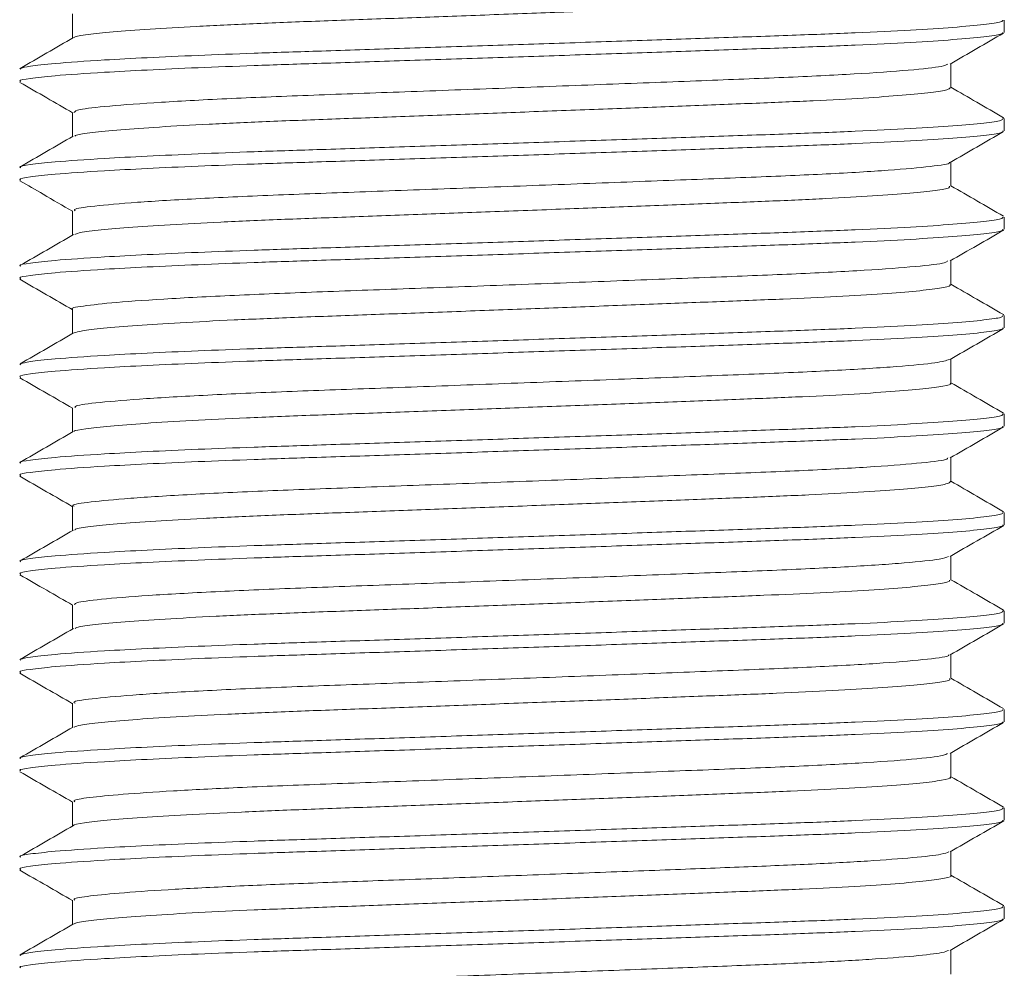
# Model space of a CAD drawing. Header units: millimetres. Extents: x 0 to 210, y 0 to 297.
# Tile 22 of 38: x 69 to 79, y 252 to 261. Entities that reach past the tile are written whole.
import ezdxf

# ---------------------------------------------------------------- set-up
doc = ezdxf.new("R2010")
doc.units = ezdxf.units.MM
doc.linetypes.add('HIDDEN', pattern=[1.905, 1.27, -0.635])
doc.layers.add('FORMAT', color=7, linetype='HIDDEN')

msp = doc.modelspace()

# ---------------------------------------------------------------- linework, layer by layer
at = {"layer": 'FORMAT', "linetype": 'Continuous', "lineweight": 15}
for p, q in [((69.1332, 261.4092), (69.1332, 261.163)), ((78.592, 261.2212), (78.592, 261.3462)), ((78.0507, 260.6589), (78.0507, 260.9044)), ((69.1332, 260.409), (69.1332, 260.1631)), ((78.592, 260.2212), (78.592, 260.3462)), ((78.0507, 259.6591), (78.0507, 259.9044)), ((69.1332, 259.4088), (69.1332, 259.1631)), ((78.592, 259.2212), (78.592, 259.3462)), ((78.0507, 258.659), (78.0507, 258.9044)), ((69.1332, 258.4091), (69.1332, 258.163)), ((78.592, 258.2212), (78.592, 258.3462)), ((78.0507, 257.6588), (78.0507, 257.9044)), ((69.1332, 257.409), (69.1332, 257.1631)), ((78.592, 257.2212), (78.592, 257.3462)), ((78.0507, 256.6591), (78.0507, 256.9044)), ((69.1332, 256.4088), (69.1332, 256.1631)), ((78.592, 256.2212), (78.592, 256.3462)), ((78.0507, 255.6591), (78.0507, 255.9044)), ((69.1332, 255.409), (69.1332, 255.163)), ((78.592, 255.2212), (78.592, 255.3462)), ((78.0507, 254.6588), (78.0507, 254.9044)), ((69.1332, 254.4091), (69.1332, 254.1631)), ((78.592, 254.2212), (78.592, 254.3462)), ((78.0507, 253.659), (78.0507, 253.9044)), ((69.1332, 253.4088), (69.1332, 253.1631)), ((78.592, 253.2212), (78.592, 253.3462)), ((78.0507, 252.6591), (78.0507, 252.9044)), ((69.1332, 252.409), (69.1332, 252.163)), ((78.592, 252.2212), (78.592, 252.3462)), ((78.0507, 251.6588), (78.0507, 251.9044))]:
    msp.add_line(p, q, dxfattribs=at)
at = {"layer": 'FORMAT', "linetype": 'Continuous', "lineweight": 0}
for p, q in [((68.6066, 260.8462), (68.5975, 260.8533)), ((78.5864, 260.3533), (78.5807, 260.3547)), ((78.5864, 258.3533), (78.5802, 258.3548)), ((68.6066, 257.8462), (68.5975, 257.8533)), ((78.5864, 255.3533), (78.5795, 255.3549)), ((68.6066, 254.8462), (68.5975, 254.8533)), ((78.5864, 252.3533), (78.579, 252.355)), ((68.6066, 251.8462), (68.5975, 251.8533))]:
    msp.add_line(p, q, dxfattribs=at)
for points, knots in [([(78.0474, 261.6589), (78.0485, 261.6585), (78.0696, 261.6498), (77.9932, 261.6315), (77.8112, 261.604), (77.4924, 261.5756), (77.07, 261.5479), (76.5433, 261.5208), (75.9381, 261.4966), (75.2604, 261.4705), (74.5417, 261.4431), (73.7894, 261.4147), (73.0382, 261.3869), (72.2959, 261.3595), (71.597, 261.3348), (70.9487, 261.3093), (70.381, 261.2821), (69.9005, 261.2539), (69.5258, 261.2259), (69.2749, 261.1983), (69.152, 261.1798), (69.1518, 261.1699), (69.1518, 261.1684)], [0, 0, 0, 0, 0.00297, 0.057039, 0.112676, 0.166749, 0.22239, 0.276471, 0.332121, 0.38619, 0.441827, 0.495898, 0.551536, 0.605618, 0.661268, 0.715337, 0.770973, 0.825042, 0.880678, 0.934759, 0.99041, 1, 1, 1, 1]), ([(68.6053, 260.8551), (68.6302, 260.8627), (68.6826, 260.8786), (68.9575, 260.9074), (69.369, 260.9365), (69.8819, 260.9641), (70.3935, 260.9871), (70.9728, 261.0095), (71.6394, 261.031), (72.4012, 261.0556), (73.234, 261.083), (74.0845, 261.1113), (74.9135, 261.1392), (75.7124, 261.1666), (76.4441, 261.1914), (77.1011, 261.2167), (77.6525, 261.244), (78.0943, 261.2722), (78.3999, 261.3002), (78.5721, 261.3253), (78.5758, 261.3399), (78.5774, 261.3462)], [0, 0, 0, 0, 0.050052, 0.105581, 0.174524, 0.220004, 0.266407, 0.311887, 0.35829, 0.412252, 0.467779, 0.521743, 0.577271, 0.631244, 0.686783, 0.740745, 0.796272, 0.850235, 0.905761, 0.959734, 1, 1, 1, 1]), ([(68.6066, 260.7212), (68.6023, 260.7236), (68.5827, 260.7345), (68.6909, 260.7529), (68.9524, 260.7825), (69.3699, 260.8115), (69.8817, 260.8391), (70.3936, 260.8621), (70.9728, 260.8845), (71.6394, 260.906), (72.4012, 260.9306), (73.234, 260.958), (74.0845, 260.9863), (74.9135, 261.0142), (75.7124, 261.0416), (76.4441, 261.0664), (77.1011, 261.0917), (77.6525, 261.119), (78.0943, 261.1472), (78.3999, 261.1752), (78.5721, 261.2003), (78.5758, 261.2149), (78.5774, 261.2212)], [0, 0, 0, 0, 0.014985, 0.067933, 0.122416, 0.190062, 0.234686, 0.280215, 0.32484, 0.370369, 0.423315, 0.477797, 0.530745, 0.585229, 0.638185, 0.692678, 0.745625, 0.800107, 0.853054, 0.907535, 0.960492, 1, 1, 1, 1]), ([(78.0182, 260.8995), (78.0042, 260.8916), (77.9692, 260.8717), (77.6472, 260.8371), (77.1046, 260.7988), (76.381, 260.7631), (75.5234, 260.7308), (74.5577, 260.6935), (73.5271, 260.655), (72.51, 260.6171), (71.5616, 260.5838), (70.7143, 260.5495), (70.0015, 260.5114), (69.4822, 260.4728), (69.1779, 260.4382), (69.1568, 260.418), (69.1473, 260.4089)], [0, 0, 0, 0, 0.049783, 0.125079, 0.200418, 0.273825, 0.345502, 0.41982, 0.495378, 0.570165, 0.64232, 0.715007, 0.79006, 0.86555, 0.939476, 1, 1, 1, 1]), ([(78.0408, 260.6587), (78.0365, 260.6517), (78.027, 260.6362), (77.8599, 260.6102), (77.5763, 260.5822), (77.1726, 260.554), (76.6722, 260.5268), (76.0789, 260.5018), (75.4207, 260.4767), (74.7044, 260.4492), (73.9631, 260.4213), (73.2044, 260.393), (72.4635, 260.3657), (71.748, 260.3399), (71.0911, 260.3155), (70.4997, 260.2882), (70.0016, 260.2604), (69.5995, 260.232), (69.3212, 260.2045), (69.1693, 260.183), (69.1597, 260.171), (69.1567, 260.1672)], [0, 0, 0, 0, 0.045174, 0.099103, 0.154596, 0.208535, 0.264039, 0.317977, 0.373479, 0.427409, 0.482901, 0.53684, 0.592342, 0.646281, 0.701785, 0.755715, 0.811207, 0.865144, 0.920645, 0.974585, 1, 1, 1, 1]), ([(68.6066, 259.8462), (68.6023, 259.8486), (68.5827, 259.8595), (68.6909, 259.8779), (68.9524, 259.9075), (69.3699, 259.9365), (69.8817, 259.9641), (70.3936, 259.9871), (70.9728, 260.0095), (71.6394, 260.031), (72.4012, 260.0556), (73.234, 260.083), (74.0845, 260.1113), (74.9135, 260.1392), (75.7124, 260.1666), (76.4441, 260.1914), (77.1011, 260.2167), (77.6525, 260.244), (78.0943, 260.2722), (78.3999, 260.3002), (78.5721, 260.3253), (78.5758, 260.3399), (78.5774, 260.3462)], [0, 0, 0, 0, 0.014985, 0.067933, 0.122416, 0.190062, 0.234686, 0.280215, 0.32484, 0.370369, 0.423315, 0.477797, 0.530745, 0.585229, 0.638185, 0.692678, 0.745625, 0.800107, 0.853054, 0.907535, 0.960492, 1, 1, 1, 1]), ([(68.6066, 259.7212), (68.6023, 259.7236), (68.5827, 259.7345), (68.6909, 259.7529), (68.9524, 259.7825), (69.3699, 259.8115), (69.8817, 259.8391), (70.3936, 259.8621), (70.9728, 259.8845), (71.6394, 259.906), (72.4012, 259.9306), (73.234, 259.958), (74.0845, 259.9863), (74.9135, 260.0142), (75.7124, 260.0416), (76.4441, 260.0664), (77.1011, 260.0917), (77.6525, 260.119), (78.0943, 260.1472), (78.3999, 260.1752), (78.5721, 260.2003), (78.5758, 260.2149), (78.5774, 260.2212)], [0, 0, 0, 0, 0.014985, 0.067933, 0.122416, 0.190062, 0.234686, 0.280215, 0.32484, 0.370369, 0.423315, 0.477797, 0.530745, 0.585229, 0.638185, 0.692678, 0.745625, 0.800107, 0.853054, 0.907535, 0.960492, 1, 1, 1, 1]), ([(78.0335, 259.8998), (78.0347, 259.8987), (78.0491, 259.8863), (77.8603, 259.8595), (77.4514, 259.8211), (76.8197, 259.7832), (76.0387, 259.7501), (75.1319, 259.7156), (74.1311, 259.6775), (73.0961, 259.639), (72.1036, 259.6024), (71.1934, 259.5703), (70.3985, 259.5337), (69.7557, 259.4953), (69.3331, 259.457), (69.1324, 259.4293), (69.1538, 259.4132), (69.1601, 259.4084)], [0, 0, 0, 0, 0.006889, 0.081211, 0.156744, 0.231478, 0.303566, 0.376272, 0.451318, 0.526771, 0.600633, 0.672174, 0.746039, 0.821492, 0.896537, 0.969239, 1, 1, 1, 1]), ([(78.036, 259.6589), (78.0377, 259.6539), (78.0422, 259.6404), (77.9083, 259.6166), (77.6502, 259.5884), (77.2744, 259.5604), (76.7914, 259.5328), (76.2217, 259.5072), (75.5719, 259.4826), (74.8721, 259.4556), (74.1294, 259.4275), (73.3781, 259.3994), (72.6261, 259.3717), (71.9081, 259.3455), (71.2316, 259.3212), (70.628, 259.2945), (70.104, 259.2666), (69.682, 259.2385), (69.3726, 259.2106), (69.1895, 259.1869), (69.1645, 259.1731), (69.1546, 259.1676)], [0, 0, 0, 0, 0.032666, 0.088166, 0.142102, 0.197601, 0.25155, 0.307064, 0.361002, 0.416504, 0.47044, 0.525939, 0.579888, 0.635402, 0.689341, 0.744846, 0.798782, 0.854282, 0.90823, 0.963743, 1, 1, 1, 1]), ([(68.6066, 258.8462), (68.6023, 258.8486), (68.5827, 258.8595), (68.6909, 258.8779), (68.9524, 258.9075), (69.3699, 258.9365), (69.8817, 258.9641), (70.3936, 258.9871), (70.9728, 259.0095), (71.6394, 259.031), (72.4012, 259.0556), (73.234, 259.083), (74.0845, 259.1113), (74.9135, 259.1392), (75.7124, 259.1666), (76.4441, 259.1914), (77.1011, 259.2167), (77.6525, 259.244), (78.0943, 259.2722), (78.3999, 259.3002), (78.5721, 259.3253), (78.5758, 259.3399), (78.5774, 259.3462)], [0, 0, 0, 0, 0.014985, 0.067933, 0.122416, 0.190062, 0.234686, 0.280215, 0.32484, 0.370369, 0.423315, 0.477797, 0.530745, 0.585229, 0.638185, 0.692678, 0.745625, 0.800107, 0.853054, 0.907535, 0.960492, 1, 1, 1, 1]), ([(68.6066, 258.7212), (68.6023, 258.7236), (68.5827, 258.7345), (68.6909, 258.7529), (68.9524, 258.7825), (69.3699, 258.8115), (69.8817, 258.8391), (70.3936, 258.8621), (70.9728, 258.8845), (71.6394, 258.906), (72.4012, 258.9306), (73.234, 258.958), (74.0845, 258.9863), (74.9135, 259.0142), (75.7124, 259.0416), (76.4441, 259.0664), (77.1011, 259.0917), (77.6525, 259.119), (78.0943, 259.1472), (78.3999, 259.1752), (78.5721, 259.2003), (78.5758, 259.2149), (78.5774, 259.2212)], [0, 0, 0, 0, 0.014985, 0.067933, 0.122416, 0.190062, 0.234686, 0.280215, 0.32484, 0.370369, 0.423315, 0.477797, 0.530745, 0.585229, 0.638185, 0.692678, 0.745625, 0.800107, 0.853054, 0.907535, 0.960492, 1, 1, 1, 1]), ([(78.016, 258.9), (78.0107, 258.8939), (77.9953, 258.8761), (77.7164, 258.8435), (77.2089, 258.8051), (76.5103, 258.7686), (75.6734, 258.7365), (74.7233, 258.6999), (73.6984, 258.6613), (72.6735, 258.6232), (71.7117, 258.5889), (70.8449, 258.5556), (70.1098, 258.5177), (69.545, 258.4792), (69.2282, 258.4417), (69.0974, 258.4208), (69.1337, 258.4092), (69.134, 258.4091)], [0, 0, 0, 0, 0.038719, 0.113748, 0.189153, 0.262941, 0.334446, 0.40831, 0.483733, 0.558719, 0.631338, 0.703432, 0.778156, 0.853647, 0.927897, 0.99951, 1, 1, 1, 1]), ([(78.0354, 258.6588), (78.0395, 258.6556), (78.0543, 258.6443), (77.9476, 258.6227), (77.7214, 258.5949), (77.3667, 258.5665), (76.9107, 258.539), (76.355, 258.5126), (75.7264, 258.4885), (75.0311, 258.4617), (74.3014, 258.434), (73.5449, 258.4056), (72.7965, 258.378), (72.0638, 258.351), (71.381, 258.327), (70.7552, 258.3006), (70.2155, 258.2731), (69.7664, 258.2447), (69.433, 258.2169), (69.2136, 258.191), (69.1707, 258.1757), (69.1506, 258.1685)], [0, 0, 0, 0, 0.0208191, 0.0748704, 0.1304888, 0.1845472, 0.2401731, 0.2942354, 0.3498662, 0.4039176, 0.4595363, 0.513593, 0.5692169, 0.6232799, 0.6789116, 0.7329631, 0.788582, 0.8426366, 0.8982583, 0.9523219, 1, 1, 1, 1]), ([(68.6052, 257.8551), (68.6301, 257.8627), (68.6825, 257.8786), (68.9575, 257.9074), (69.369, 257.9365), (69.8819, 257.9641), (70.3935, 257.9871), (70.9728, 258.0095), (71.6394, 258.031), (72.4012, 258.0556), (73.234, 258.083), (74.0845, 258.1113), (74.9135, 258.1392), (75.7124, 258.1666), (76.4441, 258.1914), (77.1011, 258.2167), (77.6525, 258.244), (78.0943, 258.2722), (78.3999, 258.3002), (78.5721, 258.3253), (78.5758, 258.3399), (78.5774, 258.3462)], [0, 0, 0, 0, 0.050117, 0.105642, 0.174581, 0.220058, 0.266457, 0.311934, 0.358334, 0.412293, 0.467815, 0.521776, 0.577301, 0.63127, 0.686804, 0.740763, 0.796286, 0.850245, 0.905768, 0.959737, 1, 1, 1, 1]), ([(68.6066, 257.7212), (68.6023, 257.7236), (68.5827, 257.7345), (68.6909, 257.7529), (68.9524, 257.7825), (69.3699, 257.8115), (69.8817, 257.8391), (70.3936, 257.8621), (70.9728, 257.8845), (71.6394, 257.906), (72.4012, 257.9306), (73.234, 257.958), (74.0845, 257.9863), (74.9135, 258.0142), (75.7124, 258.0416), (76.4441, 258.0664), (77.1011, 258.0917), (77.6525, 258.119), (78.0943, 258.1472), (78.3999, 258.1752), (78.5721, 258.2003), (78.5758, 258.2149), (78.5774, 258.2212)], [0, 0, 0, 0, 0.014985, 0.067933, 0.122416, 0.190062, 0.234686, 0.280215, 0.32484, 0.370369, 0.423315, 0.477797, 0.530745, 0.585229, 0.638185, 0.692678, 0.745625, 0.800107, 0.853054, 0.907535, 0.960492, 1, 1, 1, 1]), ([(78.0354, 257.8998), (78.0005, 257.8886), (77.9272, 257.8653), (77.5296, 257.8274), (76.9365, 257.7894), (76.1762, 257.7551), (75.2886, 257.7217), (74.3007, 257.6838), (73.2657, 257.6453), (72.2627, 257.6081), (71.3368, 257.5758), (70.5203, 257.54), (69.8487, 257.5016), (69.387, 257.4632), (69.1491, 257.4327), (69.1568, 257.4151), (69.1596, 257.4087)], [0, 0, 0, 0, 0.068776, 0.144278, 0.219313, 0.291952, 0.364156, 0.438976, 0.514534, 0.588821, 0.660484, 0.733939, 0.809297, 0.884581, 0.957822, 1, 1, 1, 1]), ([(78.0435, 257.6588), (78.0458, 257.6577), (78.0658, 257.6482), (77.982, 257.629), (77.7841, 257.6012), (77.4575, 257.573), (77.0208, 257.5451), (76.49, 257.5184), (75.8719, 257.4941), (75.1949, 257.468), (74.4661, 257.4402), (73.7191, 257.4121), (72.9616, 257.384), (72.2287, 257.357), (71.528, 257.3324), (70.8922, 257.3068), (70.3275, 257.2792), (69.8611, 257.2512), (69.4936, 257.223), (69.2579, 257.1957), (69.1437, 257.1779), (69.1478, 257.1683), (69.1483, 257.1671)], [0, 0, 0, 0, 0.0072973, 0.0627888, 0.1167125, 0.1721993, 0.2261344, 0.2816339, 0.3355632, 0.3910568, 0.4449804, 0.5004672, 0.5544015, 0.6099, 0.6638311, 0.7193265, 0.7732501, 0.8287369, 0.8826701, 0.9381673, 0.9920999, 1, 1, 1, 1]), ([(68.6066, 256.8462), (68.6023, 256.8486), (68.5827, 256.8595), (68.6909, 256.8779), (68.9524, 256.9075), (69.3699, 256.9365), (69.8817, 256.9641), (70.3936, 256.9871), (70.9728, 257.0095), (71.6394, 257.031), (72.4012, 257.0556), (73.234, 257.083), (74.0845, 257.1113), (74.9135, 257.1392), (75.7124, 257.1666), (76.4441, 257.1914), (77.1011, 257.2167), (77.6525, 257.244), (78.0943, 257.2722), (78.3999, 257.3002), (78.5721, 257.3253), (78.5758, 257.3399), (78.5774, 257.3462)], [0, 0, 0, 0, 0.014985, 0.067933, 0.122416, 0.190062, 0.234686, 0.280215, 0.32484, 0.370369, 0.423315, 0.477797, 0.530745, 0.585229, 0.638185, 0.692678, 0.745625, 0.800107, 0.853054, 0.907535, 0.960492, 1, 1, 1, 1]), ([(68.6066, 256.7212), (68.6023, 256.7236), (68.5827, 256.7345), (68.6909, 256.7529), (68.9524, 256.7825), (69.3699, 256.8115), (69.8817, 256.8391), (70.3936, 256.8621), (70.9728, 256.8845), (71.6394, 256.906), (72.4012, 256.9306), (73.234, 256.958), (74.0845, 256.9863), (74.9135, 257.0142), (75.7124, 257.0416), (76.4441, 257.0664), (77.1011, 257.0917), (77.6525, 257.119), (78.0943, 257.1472), (78.3999, 257.1752), (78.5721, 257.2003), (78.5758, 257.2149), (78.5774, 257.2212)], [0, 0, 0, 0, 0.014985, 0.067933, 0.122416, 0.190062, 0.234686, 0.280215, 0.32484, 0.370369, 0.423315, 0.477797, 0.530745, 0.585229, 0.638185, 0.692678, 0.745625, 0.800107, 0.853054, 0.907535, 0.960492, 1, 1, 1, 1]), ([(78.0178, 256.8995), (78.0177, 256.8956), (78.0172, 256.8801), (77.7785, 256.8498), (77.3085, 256.8114), (76.6358, 256.7742), (75.8203, 256.742), (74.8868, 256.7061), (73.8697, 256.6677), (72.8391, 256.6294), (71.8645, 256.5941), (70.98, 256.5615), (70.2203, 256.5241), (69.624, 256.4856), (69.2641, 256.4477), (69.1104, 256.4242), (69.1444, 256.4107), (69.1496, 256.4086)], [0, 0, 0, 0, 0.025457, 0.100267, 0.175786, 0.250007, 0.321621, 0.395084, 0.470421, 0.545654, 0.618819, 0.690575, 0.765019, 0.840558, 0.915183, 0.987121, 1, 1, 1, 1]), ([(78.0468, 256.6591), (78.0384, 256.6512), (78.0208, 256.6345), (77.8386, 256.6076), (77.5401, 256.5793), (77.1297, 256.5514), (76.6153, 256.5241), (76.0198, 256.4996), (75.3496, 256.4739), (74.6358, 256.4466), (73.8858, 256.4184), (73.1342, 256.3904), (72.3887, 256.3629), (71.6839, 256.3378), (71.0273, 256.3128), (70.4491, 256.2856), (69.9559, 256.2575), (69.5678, 256.2294), (69.2995, 256.2017), (69.1614, 256.1816), (69.1563, 256.1704), (69.1551, 256.1676)], [0, 0, 0, 0, 0.0502735, 0.1057911, 0.159747, 0.2152669, 0.2692321, 0.324763, 0.3787158, 0.4342332, 0.4881868, 0.5437043, 0.5976696, 0.6532006, 0.7071533, 0.7626708, 0.8166228, 0.8721387, 0.9261039, 0.9816347, 1, 1, 1, 1]), ([(68.6066, 255.8462), (68.6023, 255.8486), (68.5827, 255.8595), (68.6909, 255.8779), (68.9524, 255.9075), (69.3699, 255.9365), (69.8817, 255.9641), (70.3936, 255.9871), (70.9728, 256.0095), (71.6394, 256.031), (72.4012, 256.0556), (73.234, 256.083), (74.0845, 256.1113), (74.9135, 256.1392), (75.7124, 256.1666), (76.4441, 256.1914), (77.1011, 256.2167), (77.6525, 256.244), (78.0943, 256.2722), (78.3999, 256.3002), (78.5721, 256.3253), (78.5758, 256.3399), (78.5774, 256.3462)], [0, 0, 0, 0, 0.014985, 0.067933, 0.122416, 0.190062, 0.234686, 0.280215, 0.32484, 0.370369, 0.423315, 0.477797, 0.530745, 0.585229, 0.638185, 0.692678, 0.745625, 0.800107, 0.853054, 0.907535, 0.960492, 1, 1, 1, 1]), ([(68.6066, 255.7212), (68.6023, 255.7236), (68.5827, 255.7345), (68.6909, 255.7529), (68.9524, 255.7825), (69.3699, 255.8115), (69.8817, 255.8391), (70.3936, 255.8621), (70.9728, 255.8845), (71.6394, 255.906), (72.4012, 255.9306), (73.234, 255.958), (74.0845, 255.9863), (74.9135, 256.0142), (75.7124, 256.0416), (76.4441, 256.0664), (77.1011, 256.0917), (77.6525, 256.119), (78.0943, 256.1472), (78.3999, 256.1752), (78.5721, 256.2003), (78.5758, 256.2149), (78.5774, 256.2212)], [0, 0, 0, 0, 0.014985, 0.067933, 0.122416, 0.190062, 0.234686, 0.280215, 0.32484, 0.370369, 0.423315, 0.477797, 0.530745, 0.585229, 0.638185, 0.692678, 0.745625, 0.800107, 0.853054, 0.907535, 0.960492, 1, 1, 1, 1]), ([(78.0245, 255.9001), (78.004, 255.891), (77.9567, 255.8697), (77.6082, 255.8338), (77.0474, 255.7955), (76.3109, 255.7603), (75.4427, 255.7277), (74.469, 255.6902), (73.4363, 255.6516), (72.4238, 255.6139), (71.483, 255.5811), (70.6461, 255.5462), (69.9471, 255.508), (69.4475, 255.4695), (69.1676, 255.4363), (69.1575, 255.417), (69.1533, 255.4089)], [0, 0, 0, 0, 0.057502, 0.1328038, 0.2079715, 0.281046, 0.3527807, 0.4272066, 0.5026985, 0.5772468, 0.649106, 0.7219928, 0.7970862, 0.8724384, 0.9460615, 1, 1, 1, 1]), ([(78.0369, 255.6589), (78.0365, 255.6529), (78.0358, 255.6386), (77.8875, 255.6137), (77.6197, 255.5858), (77.2297, 255.5575), (76.7415, 255.5303), (76.1586, 255.5048), (75.5083, 255.4801), (74.7976, 255.4527), (74.0591, 255.4249), (73.3006, 255.3965), (72.5571, 255.3691), (71.8363, 255.343), (71.1718, 255.3188), (70.5702, 255.2917), (70.0601, 255.264), (69.6444, 255.2356), (69.3504, 255.208), (69.1824, 255.1855), (69.165, 255.1729), (69.1588, 255.1684)], [0, 0, 0, 0, 0.038697, 0.092738, 0.148346, 0.202396, 0.258014, 0.312065, 0.367683, 0.421724, 0.477332, 0.531381, 0.586998, 0.641049, 0.696669, 0.75071, 0.806318, 0.860366, 0.915981, 0.970033, 1, 1, 1, 1]), ([(68.6049, 254.855), (68.6299, 254.8626), (68.6823, 254.8786), (68.9574, 254.9074), (69.369, 254.9365), (69.8819, 254.9641), (70.3935, 254.9871), (70.9728, 255.0095), (71.6394, 255.031), (72.4012, 255.0556), (73.234, 255.083), (74.0845, 255.1113), (74.9135, 255.1392), (75.7124, 255.1666), (76.4441, 255.1914), (77.1011, 255.2167), (77.6525, 255.244), (78.0943, 255.2722), (78.3999, 255.3002), (78.5721, 255.3253), (78.5758, 255.3399), (78.5774, 255.3462)], [0, 0, 0, 0, 0.050244, 0.105761, 0.174691, 0.220162, 0.266555, 0.312026, 0.35842, 0.412371, 0.467886, 0.521839, 0.577357, 0.631319, 0.686846, 0.740797, 0.796314, 0.850265, 0.90578, 0.959742, 1, 1, 1, 1]), ([(68.6066, 254.7212), (68.6023, 254.7236), (68.5827, 254.7345), (68.6909, 254.7529), (68.9524, 254.7825), (69.3699, 254.8115), (69.8817, 254.8391), (70.3936, 254.8621), (70.9728, 254.8845), (71.6394, 254.906), (72.4012, 254.9306), (73.234, 254.958), (74.0845, 254.9863), (74.9135, 255.0142), (75.7124, 255.0416), (76.4441, 255.0664), (77.1011, 255.0917), (77.6525, 255.119), (78.0943, 255.1472), (78.3999, 255.1752), (78.5721, 255.2003), (78.5758, 255.2149), (78.5774, 255.2212)], [0, 0, 0, 0, 0.014985, 0.067933, 0.122416, 0.190062, 0.234686, 0.280215, 0.32484, 0.370369, 0.423315, 0.477797, 0.530745, 0.585229, 0.638185, 0.692678, 0.745625, 0.800107, 0.853054, 0.907535, 0.960492, 1, 1, 1, 1]), ([(78.0265, 254.8995), (78.028, 254.8975), (78.0382, 254.8841), (77.8338, 254.8562), (77.4032, 254.8178), (76.7571, 254.7801), (75.9639, 254.7473), (75.0477, 254.7124), (74.0407, 254.6741), (73.0066, 254.6356), (72.0201, 254.5995), (71.1185, 254.5673), (70.3355, 254.5304), (69.7085, 254.4919), (69.3075, 254.4538), (69.1246, 254.4276), (69.1512, 254.4125), (69.1578, 254.4087)], [0, 0, 0, 0, 0.0130033, 0.0875716, 0.1631786, 0.2378116, 0.3097479, 0.3827902, 0.4580157, 0.5334708, 0.6071665, 0.6787935, 0.7529353, 0.8284975, 0.9034742, 0.97595, 1, 1, 1, 1]), ([(78.0354, 254.6586), (78.0387, 254.6548), (78.0492, 254.6425), (77.9319, 254.6201), (77.6905, 254.592), (77.3284, 254.5639), (76.8582, 254.5362), (76.2993, 254.5103), (75.6581, 254.4859), (74.9643, 254.4591), (74.2251, 254.4311), (73.4746, 254.403), (72.7205, 254.3752), (71.9979, 254.3487), (71.3141, 254.3245), (70.7011, 254.298), (70.1653, 254.2702), (69.7303, 254.2421), (69.4051, 254.2141), (69.2004, 254.1888), (69.1648, 254.1738), (69.149, 254.1671)], [0, 0, 0, 0, 0.024994, 0.080465, 0.134371, 0.18984, 0.24376, 0.299243, 0.353153, 0.408627, 0.462534, 0.518003, 0.571923, 0.627406, 0.681317, 0.736793, 0.7907, 0.84617, 0.900089, 0.955571, 1, 1, 1, 1]), ([(68.6066, 253.8462), (68.6023, 253.8486), (68.5827, 253.8595), (68.6909, 253.8779), (68.9524, 253.9075), (69.3699, 253.9365), (69.8817, 253.9641), (70.3936, 253.9871), (70.9728, 254.0095), (71.6394, 254.031), (72.4012, 254.0556), (73.234, 254.083), (74.0845, 254.1113), (74.9135, 254.1392), (75.7124, 254.1666), (76.4441, 254.1914), (77.1011, 254.2167), (77.6525, 254.244), (78.0943, 254.2722), (78.3999, 254.3002), (78.5721, 254.3253), (78.5758, 254.3399), (78.5774, 254.3462)], [0, 0, 0, 0, 0.014985, 0.067933, 0.122416, 0.190062, 0.234686, 0.280215, 0.32484, 0.370369, 0.423315, 0.477797, 0.530745, 0.585229, 0.638185, 0.692678, 0.745625, 0.800107, 0.853054, 0.907535, 0.960492, 1, 1, 1, 1]), ([(68.6066, 253.7212), (68.6023, 253.7236), (68.5827, 253.7345), (68.6909, 253.7529), (68.9524, 253.7825), (69.3699, 253.8115), (69.8817, 253.8391), (70.3936, 253.8621), (70.9728, 253.8845), (71.6394, 253.906), (72.4012, 253.9306), (73.234, 253.958), (74.0845, 253.9863), (74.9135, 254.0142), (75.7124, 254.0416), (76.4441, 254.0664), (77.1011, 254.0917), (77.6525, 254.119), (78.0943, 254.1472), (78.3999, 254.1752), (78.5721, 254.2003), (78.5758, 254.2149), (78.5774, 254.2212)], [0, 0, 0, 0, 0.014985, 0.067933, 0.122416, 0.190062, 0.234686, 0.280215, 0.32484, 0.370369, 0.423315, 0.477797, 0.530745, 0.585229, 0.638185, 0.692678, 0.745625, 0.800107, 0.853054, 0.907535, 0.960492, 1, 1, 1, 1]), ([(78.0162, 253.8996), (78.0068, 253.8926), (77.9814, 253.8738), (77.6804, 253.8401), (77.1542, 253.8018), (76.4421, 253.7657), (75.5941, 253.7335), (74.6357, 253.6965), (73.6075, 253.658), (72.5865, 253.62), (71.6318, 253.5862), (70.8075, 253.5537), (70.1315, 253.5187), (69.6179, 253.4843), (69.287, 253.4508), (69.1316, 253.4267), (69.1492, 253.4126), (69.1543, 253.4085)], [0, 0, 0, 0, 0.044251, 0.119412, 0.194773, 0.268348, 0.339906, 0.414001, 0.489487, 0.564358, 0.636705, 0.70909, 0.775623, 0.842802, 0.909208, 0.973514, 1, 1, 1, 1]), ([(78.0385, 253.6589), (78.0422, 253.6568), (78.0607, 253.6465), (77.9675, 253.6262), (77.7582, 253.5985), (77.4177, 253.5701), (76.9747, 253.5425), (76.4303, 253.5158), (75.8107, 253.4918), (75.1221, 253.4651), (74.3965, 253.4376), (73.6414, 253.4092), (72.8916, 253.3815), (72.1549, 253.3543), (71.4654, 253.3301), (70.8306, 253.304), (70.2794, 253.2766), (69.8188, 253.2483), (69.465, 253.2205), (69.2409, 253.1929), (69.1362, 253.1766), (69.1419, 253.1679), (69.1419, 253.1678)], [0, 0, 0, 0, 0.0138572, 0.0678295, 0.1233666, 0.1773448, 0.232888, 0.2868717, 0.3424216, 0.396394, 0.4519314, 0.5059077, 0.5614488, 0.615433, 0.6709836, 0.7249559, 0.7804933, 0.8344675, 0.8900063, 0.9439909, 0.9995417, 1, 1, 1, 1]), ([(68.6066, 252.8462), (68.6023, 252.8486), (68.5827, 252.8595), (68.6909, 252.8779), (68.9524, 252.9075), (69.3699, 252.9365), (69.8817, 252.9641), (70.3936, 252.9871), (70.9728, 253.0095), (71.6394, 253.031), (72.4012, 253.0556), (73.234, 253.083), (74.0845, 253.1113), (74.9135, 253.1392), (75.7124, 253.1666), (76.4441, 253.1914), (77.1011, 253.2167), (77.6525, 253.244), (78.0943, 253.2722), (78.3999, 253.3002), (78.5721, 253.3253), (78.5758, 253.3399), (78.5774, 253.3462)], [0, 0, 0, 0, 0.014985, 0.067933, 0.122416, 0.190062, 0.234686, 0.280215, 0.32484, 0.370369, 0.423315, 0.477797, 0.530745, 0.585229, 0.638185, 0.692678, 0.745625, 0.800107, 0.853054, 0.907535, 0.960492, 1, 1, 1, 1]), ([(68.6066, 252.7212), (68.6023, 252.7236), (68.5827, 252.7345), (68.6909, 252.7529), (68.9524, 252.7825), (69.3699, 252.8115), (69.8817, 252.8391), (70.3936, 252.8621), (70.9728, 252.8845), (71.6394, 252.906), (72.4012, 252.9306), (73.234, 252.958), (74.0845, 252.9863), (74.9135, 253.0142), (75.7124, 253.0416), (76.4441, 253.0664), (77.1011, 253.0917), (77.6525, 253.119), (78.0943, 253.1472), (78.3999, 253.1752), (78.5721, 253.2003), (78.5758, 253.2149), (78.5774, 253.2212)], [0, 0, 0, 0, 0.014985, 0.067933, 0.122416, 0.190062, 0.234686, 0.280215, 0.32484, 0.370369, 0.423315, 0.477797, 0.530745, 0.585229, 0.638185, 0.692678, 0.745625, 0.800107, 0.853054, 0.907535, 0.960492, 1, 1, 1, 1]), ([(78.0286, 252.9001), (78.0107, 252.8919), (77.9694, 252.8731), (77.6871, 252.8412), (77.2312, 252.807), (76.627, 252.7742), (75.9107, 252.7454), (75.099, 252.7143), (74.2102, 252.6805), (73.2895, 252.6462), (72.3942, 252.613), (71.5594, 252.5836), (70.8034, 252.5533), (70.1493, 252.5197), (69.6311, 252.4854), (69.2943, 252.4518), (69.134, 252.4273), (69.1498, 252.413), (69.1546, 252.4087)], [0, 0, 0, 0, 0.051348, 0.118178, 0.185209, 0.251034, 0.314633, 0.379479, 0.446131, 0.513229, 0.579357, 0.643251, 0.707663, 0.774098, 0.841221, 0.907613, 0.971946, 1, 1, 1, 1]), ([(78.0497, 252.6591), (78.05, 252.659), (78.0715, 252.6504), (77.9977, 252.6325), (77.8177, 252.6047), (77.5052, 252.5766), (77.0821, 252.5486), (76.5629, 252.5217), (75.9544, 252.4972), (75.2846, 252.4714), (74.5604, 252.4438), (73.8154, 252.4157), (73.0572, 252.3876), (72.3209, 252.3604), (71.6141, 252.3354), (70.9697, 252.3103), (70.3943, 252.2828), (69.9152, 252.2548), (69.5339, 252.2266), (69.2816, 252.1992), (69.1548, 252.1803), (69.1539, 252.1701), (69.1537, 252.1682)], [0, 0, 0, 0, 0.0009273, 0.0565279, 0.1105564, 0.1661511, 0.2201906, 0.2757973, 0.3298326, 0.3854352, 0.4394636, 0.4950582, 0.5490967, 0.6047023, 0.6587392, 0.7143435, 0.7683719, 0.8239665, 0.8780037, 0.9336079, 0.9876461, 1, 1, 1, 1]), ([(68.6046, 251.855), (68.6296, 251.8626), (68.6821, 251.8786), (68.9574, 251.9074), (69.369, 251.9365), (69.8819, 251.9641), (70.3935, 251.9871), (70.9728, 252.0095), (71.6394, 252.031), (72.4012, 252.0556), (73.234, 252.083), (74.0845, 252.1113), (74.9135, 252.1392), (75.7124, 252.1666), (76.4441, 252.1914), (77.1011, 252.2167), (77.6525, 252.244), (78.0943, 252.2722), (78.3999, 252.3002), (78.5721, 252.3253), (78.5758, 252.3399), (78.5774, 252.3462)], [0, 0, 0, 0, 0.050421, 0.105928, 0.174845, 0.220307, 0.266692, 0.312154, 0.358539, 0.41248, 0.467985, 0.521929, 0.577436, 0.631387, 0.686904, 0.740846, 0.796352, 0.850293, 0.905798, 0.95975, 1, 1, 1, 1]), ([(68.6066, 251.7212), (68.6023, 251.7236), (68.5827, 251.7345), (68.6909, 251.7529), (68.9524, 251.7825), (69.3699, 251.8115), (69.8817, 251.8391), (70.3936, 251.8621), (70.9728, 251.8845), (71.6394, 251.906), (72.4012, 251.9306), (73.234, 251.958), (74.0845, 251.9863), (74.9135, 252.0142), (75.7124, 252.0416), (76.4441, 252.0664), (77.1011, 252.0917), (77.6525, 252.119), (78.0943, 252.1472), (78.3999, 252.1752), (78.5721, 252.2003), (78.5758, 252.2149), (78.5774, 252.2212)], [0, 0, 0, 0, 0.014985, 0.067933, 0.122416, 0.190062, 0.234686, 0.280215, 0.32484, 0.370369, 0.423315, 0.477797, 0.530745, 0.585229, 0.638185, 0.692678, 0.745625, 0.800107, 0.853054, 0.907535, 0.960492, 1, 1, 1, 1]), ([(78.0256, 251.8996), (78.0098, 251.8919), (77.9721, 251.8736), (77.6982, 251.8422), (77.2475, 251.808), (76.647, 251.7752), (75.9339, 251.7463), (75.1248, 251.7153), (74.2379, 251.6815), (73.3173, 251.6472), (72.4205, 251.6139), (71.5836, 251.5844), (70.8249, 251.5543), (70.1673, 251.5207), (69.6444, 251.4864), (69.3018, 251.4528), (69.1365, 251.4279), (69.1504, 251.4134), (69.1548, 251.4088)], [0, 0, 0, 0, 0.048333, 0.115228, 0.182367, 0.248341, 0.312069, 0.376931, 0.443641, 0.510841, 0.577111, 0.641163, 0.705585, 0.77207, 0.839287, 0.905814, 0.970317, 1, 1, 1, 1])]:
    msp.add_open_spline(points, degree=3, knots=knots, dxfattribs=at)
at = {"layer": 'FORMAT', "linetype": 'Continuous', "lineweight": 15}
for points, knots in [([(78.0427, 260.8998), (78.1331, 260.952), (78.3138, 261.0565), (78.4945, 261.161), (78.5849, 261.2133)], [0, 0, 0, 0, 0.499964, 1, 1, 1, 1]), ([(69.1428, 261.1685), (69.0525, 261.1163), (68.8718, 261.0118), (68.6911, 260.9073), (68.6007, 260.8551)], [0, 0, 0, 0, 0.499966, 1, 1, 1, 1]), ([(68.5989, 260.7134), (68.6892, 260.6611), (68.8674, 260.5581), (69.0455, 260.4551), (69.1332, 260.4044)], [0, 0, 0, 0, 0.507267, 1, 1, 1, 1]), ([(78.5842, 260.3546), (78.4938, 260.4069), (78.316, 260.5097), (78.1382, 260.6125), (78.0507, 260.6631)], [0, 0, 0, 0, 0.508148, 1, 1, 1, 1]), ([(78.043, 259.8999), (78.1333, 259.9521), (78.314, 260.0566), (78.4947, 260.1611), (78.5851, 260.2134)], [0, 0, 0, 0, 0.499968, 1, 1, 1, 1]), ([(69.1405, 260.1673), (69.0502, 260.1151), (68.8695, 260.0106), (68.6888, 259.9061), (68.5985, 259.8539)], [0, 0, 0, 0, 0.499968, 1, 1, 1, 1]), ([(68.5984, 259.7137), (68.6775, 259.6679), (68.8557, 259.5649), (69.034, 259.4618), (69.1332, 259.4044)], [0, 0, 0, 0, 0.4434096, 1, 1, 1, 1]), ([(78.5853, 259.354), (78.495, 259.4062), (78.3168, 259.5093), (78.1386, 259.6123), (78.0507, 259.6631)], [0, 0, 0, 0, 0.506981, 1, 1, 1, 1]), ([(78.0438, 258.9004), (78.1341, 258.9526), (78.3149, 259.0572), (78.4956, 259.1617), (78.586, 259.2139)], [0, 0, 0, 0, 0.499963, 1, 1, 1, 1]), ([(69.1412, 259.1677), (69.0508, 259.1154), (68.8701, 259.0109), (68.6894, 258.9065), (68.5991, 258.8542)], [0, 0, 0, 0, 0.499966, 1, 1, 1, 1]), ([(68.5986, 258.7136), (68.6889, 258.6613), (68.8672, 258.5582), (69.0454, 258.4552), (69.1332, 258.4044)], [0, 0, 0, 0, 0.507104, 1, 1, 1, 1]), ([(78.5839, 258.3547), (78.4936, 258.407), (78.3158, 258.5097), (78.1381, 258.6125), (78.0507, 258.6631)], [0, 0, 0, 0, 0.508281, 1, 1, 1, 1]), ([(78.0427, 257.8997), (78.1331, 257.952), (78.3138, 258.0565), (78.4945, 258.161), (78.5849, 258.2133)], [0, 0, 0, 0, 0.499965, 1, 1, 1, 1]), ([(69.1427, 258.1685), (69.0524, 258.1163), (68.8717, 258.0118), (68.691, 257.9073), (68.6006, 257.8551)], [0, 0, 0, 0, 0.499965, 1, 1, 1, 1]), ([(68.5988, 257.7134), (68.6891, 257.6612), (68.8673, 257.5582), (69.0454, 257.4552), (69.1332, 257.4044)], [0, 0, 0, 0, 0.507135, 1, 1, 1, 1]), ([(78.5844, 257.3545), (78.4941, 257.4067), (78.3161, 257.5096), (78.1382, 257.6124), (78.0507, 257.6631)], [0, 0, 0, 0, 0.507906, 1, 1, 1, 1]), ([(78.043, 256.8999), (78.1333, 256.9521), (78.314, 257.0566), (78.4947, 257.1611), (78.585, 257.2134)], [0, 0, 0, 0, 0.499968, 1, 1, 1, 1]), ([(69.1403, 257.1672), (69.05, 257.115), (68.8693, 257.0105), (68.6887, 256.9061), (68.5983, 256.8538)], [0, 0, 0, 0, 0.499968, 1, 1, 1, 1]), ([(68.5982, 256.7138), (68.6886, 256.6615), (68.8669, 256.5584), (69.0452, 256.4553), (69.1332, 256.4044)], [0, 0, 0, 0, 0.506628, 1, 1, 1, 1]), ([(78.5853, 256.354), (78.4949, 256.4063), (78.3167, 256.5093), (78.1385, 256.6123), (78.0507, 256.6631)], [0, 0, 0, 0, 0.507074, 1, 1, 1, 1]), ([(78.0437, 255.9003), (78.134, 255.9526), (78.3148, 256.0571), (78.4955, 256.1616), (78.5859, 256.2139)], [0, 0, 0, 0, 0.499963, 1, 1, 1, 1]), ([(69.1413, 256.1677), (69.0509, 256.1155), (68.8702, 256.011), (68.6895, 255.9065), (68.5992, 255.8543)], [0, 0, 0, 0, 0.499966, 1, 1, 1, 1]), ([(68.5987, 255.7135), (68.6891, 255.6612), (68.8673, 255.5582), (69.0454, 255.4551), (69.1332, 255.4044)], [0, 0, 0, 0, 0.507217, 1, 1, 1, 1]), ([(78.5836, 255.3549), (78.4933, 255.4071), (78.3156, 255.5098), (78.138, 255.6126), (78.0507, 255.663)], [0, 0, 0, 0, 0.508542, 1, 1, 1, 1]), ([(78.0427, 254.8997), (78.1331, 254.952), (78.3138, 255.0565), (78.4945, 255.161), (78.5849, 255.2133)], [0, 0, 0, 0, 0.499966, 1, 1, 1, 1]), ([(69.1426, 255.1684), (69.0523, 255.1162), (68.8716, 255.0117), (68.6909, 254.9072), (68.6005, 254.855)], [0, 0, 0, 0, 0.499965, 1, 1, 1, 1]), ([(68.5986, 254.7135), (68.689, 254.6613), (68.8672, 254.5582), (69.0454, 254.4552), (69.1332, 254.4044)], [0, 0, 0, 0, 0.5070066, 1, 1, 1, 1]), ([(78.5847, 254.3544), (78.4943, 254.4066), (78.3163, 254.5095), (78.1383, 254.6124), (78.0507, 254.6631)], [0, 0, 0, 0, 0.507661, 1, 1, 1, 1]), ([(78.043, 253.8999), (78.1333, 253.9521), (78.314, 254.0566), (78.4947, 254.1611), (78.5851, 254.2134)], [0, 0, 0, 0, 0.499968, 1, 1, 1, 1]), ([(69.1402, 254.1671), (69.0499, 254.1149), (68.8692, 254.0104), (68.6885, 253.906), (68.5982, 253.8538)], [0, 0, 0, 0, 0.499969, 1, 1, 1, 1]), ([(68.5981, 253.7139), (68.6884, 253.6616), (68.8668, 253.5585), (69.0452, 253.4553), (69.1332, 253.4044)], [0, 0, 0, 0, 0.506522, 1, 1, 1, 1]), ([(78.5852, 253.3541), (78.4948, 253.4063), (78.3167, 253.5093), (78.1385, 253.6123), (78.0507, 253.6631)], [0, 0, 0, 0, 0.507159, 1, 1, 1, 1]), ([(78.0436, 252.9003), (78.1339, 252.9525), (78.3147, 253.0571), (78.4954, 253.1616), (78.5858, 253.2138)], [0, 0, 0, 0, 0.499963, 1, 1, 1, 1]), ([(69.1414, 253.1678), (69.051, 253.1156), (68.8703, 253.0111), (68.6896, 252.9066), (68.5993, 252.8544)], [0, 0, 0, 0, 0.499966, 1, 1, 1, 1]), ([(68.5988, 252.7134), (68.6892, 252.6612), (68.8673, 252.5582), (69.0455, 252.4551), (69.1332, 252.4044)], [0, 0, 0, 0, 0.5073178, 1, 1, 1, 1]), ([(78.5834, 252.355), (78.4931, 252.4072), (78.3155, 252.5099), (78.1379, 252.6126), (78.0507, 252.663)], [0, 0, 0, 0, 0.508775, 1, 1, 1, 1]), ([(78.0427, 251.8998), (78.1331, 251.952), (78.3138, 252.0565), (78.4945, 252.161), (78.5849, 252.2133)], [0, 0, 0, 0, 0.499966, 1, 1, 1, 1]), ([(69.1425, 252.1684), (69.0521, 252.1161), (68.8714, 252.0116), (68.6907, 251.9072), (68.6003, 251.8549)], [0, 0, 0, 0, 0.499965, 1, 1, 1, 1])]:
    msp.add_open_spline(points, degree=3, knots=knots, dxfattribs=at)

doc.saveas('drawing.dxf')
